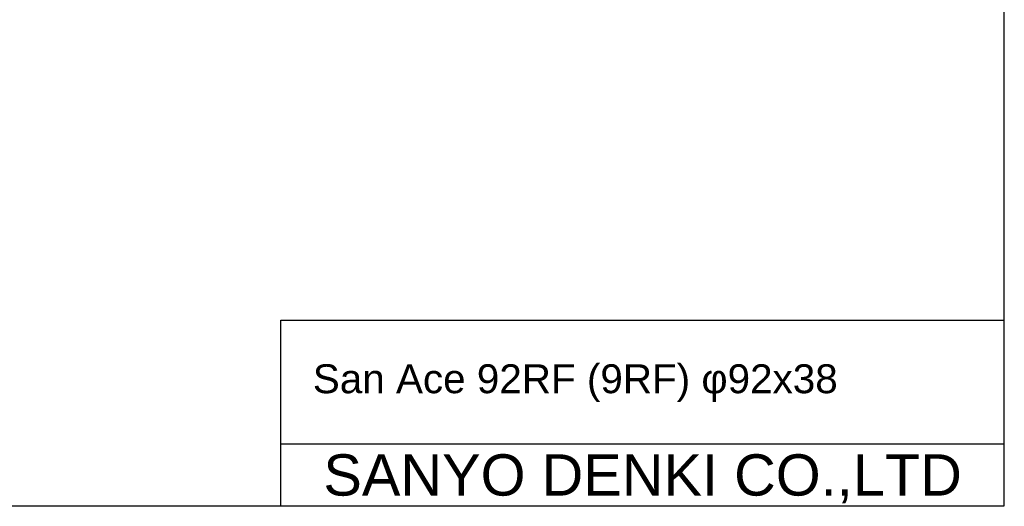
# Model space of a CAD drawing. Header units: millimetres. Extents: x 0 to 420, y 0 to 297.
# Tile 3 of 7: x 182 to 420, y 0 to 118. Entities that reach past the tile are written whole.
import ezdxf
from ezdxf.enums import TextEntityAlignment as Align

# ---------------------------------------------------------------- set-up
doc = ezdxf.new("R2010")
doc.units = ezdxf.units.MM
doc.linetypes.add('HS', pattern=[0])
doc.styles.get("Standard").update_dxf_attribs({"font": 'arial.ttf'})

msp = doc.modelspace()

# ---------------------------------------------------------------- linework, layer by layer
at = {"color": 7, "linetype": 'HS'}
for p, q in [((420, 0), (420, 297)), ((245, 45), (420, 45)), ((245, 0), (245, 45)), ((245, 15), (420, 15)), ((0, 0), (420, 0))]:
    msp.add_line(p, q, dxfattribs=at)

# ---------------------------------------------------------------- texts
at = {"color": 7}
msp.add_text(' San Ace 92RF (9RF) φ92x38', height=7, dxfattribs=at).set_placement((250, 27.29))
at = {"color": 7, "linetype": 'Continuous'}
msp.add_text('SANYO DENKI CO.,LTD', height=10, dxfattribs=at).set_placement((332.5, 7.5), align=Align.MIDDLE_CENTER)

doc.saveas('drawing.dxf')
